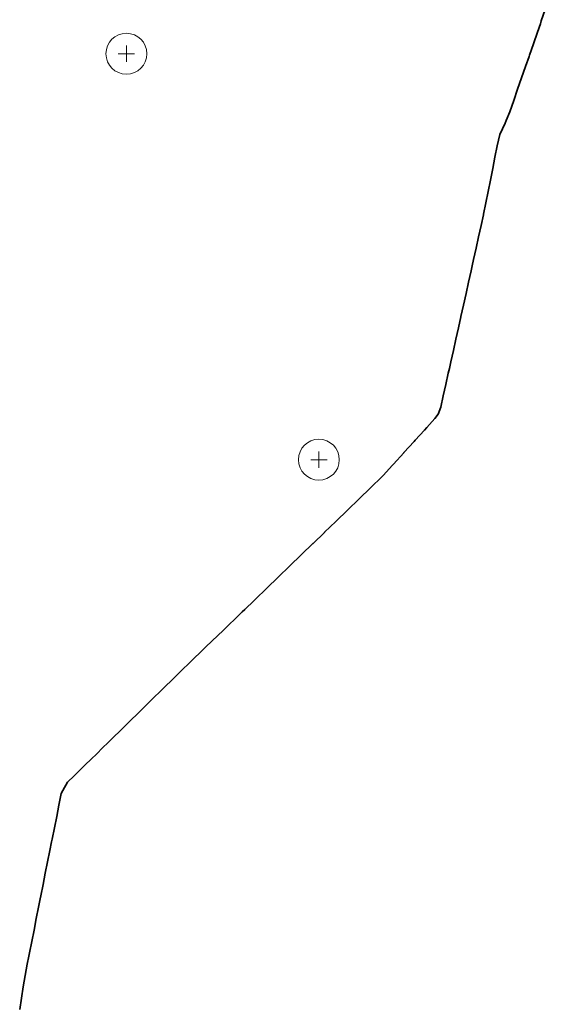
# Model space of a CAD drawing. Header units: metres. Extents: x -6552 to -6384, y 5654608 to 5654799.
# Tile 11 of 68: x -6506 to -6494, y 5654696 to 5654717. Entities that reach past the tile are written whole.
import ezdxf

# ---------------------------------------------------------------- set-up
doc = ezdxf.new("R2010")
doc.units = ezdxf.units.M
doc.header["$LTSCALE"] = 0.5
doc.layers.add('V-TOPO-MAJR', color=34, linetype='Continuous', lineweight=35)
doc.layers.add('V-VEG-TREE', color=94, linetype='Continuous', lineweight=18)

# ---------------------------------------------------------------- blocks, each defined once
blk = doc.blocks.new('VEG-TREE-DECID')
at = {"color": 0, "lineweight": -2}
for p, q in [((-0.6, 0), (0.6, 0)), ((0, -0.6), (0, 0.6))]:
    blk.add_line(p, q, dxfattribs=at)
blk.add_circle((0, 0), 1.5, dxfattribs=at)

msp = doc.modelspace()

# ---------------------------------------------------------------- linework, layer by layer
at = {"layer": 'V-TOPO-MAJR'}
msp.add_lwpolyline([(-6494.267, 5654717.625), (-6494.354, 5654717.375), (-6494.375, 5654717.315), (-6494.441, 5654717.125), (-6494.527, 5654716.875), (-6494.613, 5654716.625), (-6494.625, 5654716.591), (-6494.7, 5654716.375), (-6494.788, 5654716.125), (-6494.875, 5654715.875), (-6494.875, 5654715.875), (-6494.96, 5654715.625), (-6495.047, 5654715.375), (-6495.125, 5654715.184), (-6495.148, 5654715.125), (-6495.266, 5654714.875), (-6495.325, 5654714.625), (-6495.375, 5654714.375), (-6495.375, 5654714.375), (-6495.424, 5654714.125), (-6495.475, 5654713.875), (-6495.523, 5654713.625), (-6495.574, 5654713.375), (-6495.623, 5654713.125), (-6495.625, 5654713.112), (-6495.677, 5654712.875), (-6495.734, 5654712.625), (-6495.788, 5654712.375), (-6495.845, 5654712.125), (-6495.875, 5654711.987), (-6495.9, 5654711.875), (-6495.955, 5654711.625), (-6496.01, 5654711.375), (-6496.065, 5654711.125), (-6496.122, 5654710.875), (-6496.125, 5654710.862), (-6496.177, 5654710.625), (-6496.232, 5654710.375), (-6496.287, 5654710.125), (-6496.342, 5654709.875), (-6496.375, 5654709.732), (-6496.4, 5654709.625), (-6496.455, 5654709.375), (-6496.51, 5654709.125), (-6496.565, 5654708.875), (-6496.625, 5654708.726), (-6496.696, 5654708.625), (-6496.875, 5654708.427), (-6496.922, 5654708.375), (-6497.125, 5654708.151), (-6497.149, 5654708.125), (-6497.375, 5654707.88), (-6497.38, 5654707.875), (-6497.606, 5654707.625), (-6497.625, 5654707.604), (-6497.833, 5654707.375), (-6497.875, 5654707.333), (-6498.087, 5654707.125), (-6498.125, 5654707.089), (-6498.343, 5654706.875), (-6498.375, 5654706.844), (-6498.602, 5654706.625), (-6498.625, 5654706.603), (-6498.861, 5654706.375), (-6498.875, 5654706.362), (-6499.12, 5654706.125), (-6499.125, 5654706.12), (-6499.375, 5654705.879), (-6499.38, 5654705.875), (-6499.625, 5654705.638), (-6499.639, 5654705.625), (-6499.875, 5654705.397), (-6499.898, 5654705.375), (-6500.125, 5654705.152), (-6500.153, 5654705.125), (-6500.375, 5654704.911), (-6500.413, 5654704.875), (-6500.625, 5654704.67), (-6500.672, 5654704.625), (-6500.875, 5654704.43), (-6500.931, 5654704.375), (-6501.125, 5654704.188), (-6501.19, 5654704.125), (-6501.375, 5654703.946), (-6501.449, 5654703.875), (-6501.625, 5654703.705), (-6501.708, 5654703.625), (-6501.875, 5654703.461), (-6501.965, 5654703.375), (-6502.125, 5654703.22), (-6502.222, 5654703.125), (-6502.375, 5654702.978), (-6502.48, 5654702.875), (-6502.625, 5654702.732), (-6502.734, 5654702.625), (-6502.875, 5654702.487), (-6502.991, 5654702.375), (-6503.125, 5654702.243), (-6503.245, 5654702.125), (-6503.375, 5654701.998), (-6503.5, 5654701.875), (-6503.625, 5654701.752), (-6503.755, 5654701.625), (-6503.875, 5654701.507), (-6504.009, 5654701.375), (-6504.125, 5654701.261), (-6504.264, 5654701.125), (-6504.375, 5654701.016), (-6504.519, 5654700.875), (-6504.625, 5654700.77), (-6504.773, 5654700.625), (-6504.875, 5654700.448), (-6504.911, 5654700.375), (-6504.962, 5654700.125), (-6505.012, 5654699.875), (-6505.062, 5654699.625), (-6505.113, 5654699.375), (-6505.125, 5654699.312), (-6505.161, 5654699.125), (-6505.212, 5654698.875), (-6505.262, 5654698.625), (-6505.312, 5654698.375), (-6505.363, 5654698.125), (-6505.375, 5654698.062), (-6505.411, 5654697.875), (-6505.46, 5654697.625), (-6505.51, 5654697.375), (-6505.56, 5654697.125), (-6505.609, 5654696.875), (-6505.625, 5654696.798), (-6505.661, 5654696.625), (-6505.707, 5654696.375), (-6505.746, 5654696.125), (-6505.783, 5654695.875), (-6505.825, 5654695.625)], dxfattribs=at)

# ---------------------------------------------------------------- block references
at = {"layer": 'V-VEG-TREE', "xscale": 0.3, "yscale": 0.3}
for p in [(-6503.479, 5654716.654), (-6499.246, 5654707.722)]:
    msp.add_blockref('VEG-TREE-DECID', p, dxfattribs=at)

doc.saveas('drawing.dxf')
